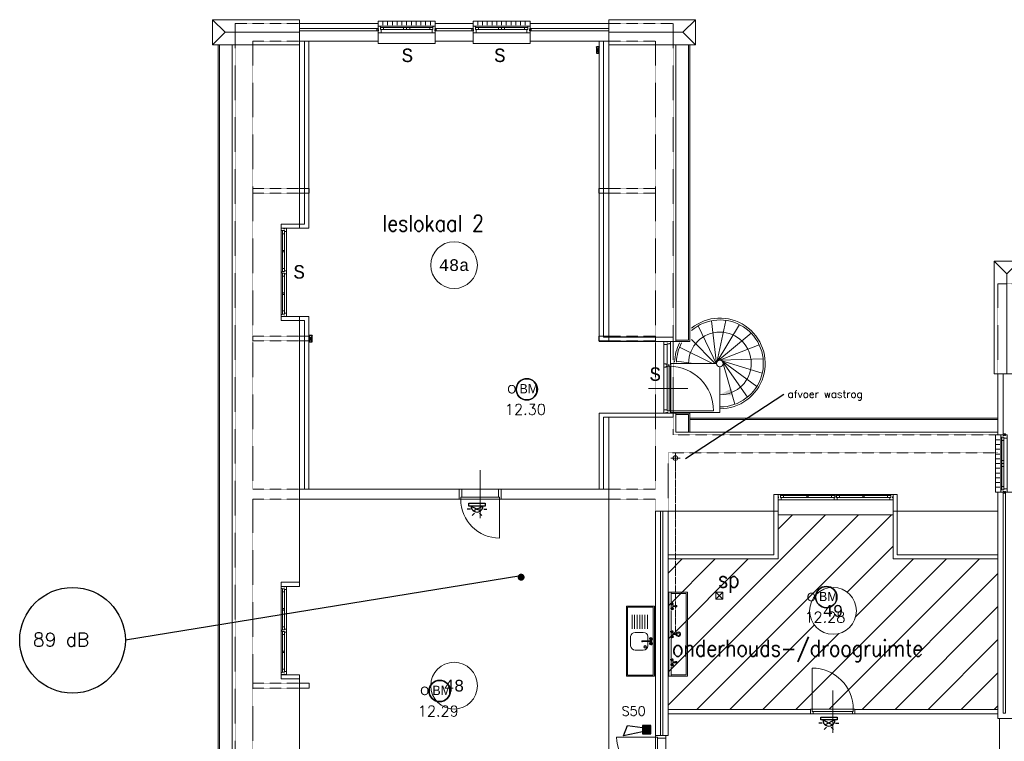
# Model space of a CAD drawing. Header units: millimetres. Extents: x 1890 to 160200, y 5205 to 111580.
# Tile 25 of 51: x 1890 to 22958, y 96151 to 111580. Entities that reach past the tile are written whole.
import ezdxf
from ezdxf.enums import TextEntityAlignment as Align
from ezdxf.xclip import XClip

# ---------------------------------------------------------------- set-up
doc = ezdxf.new("R2010")
doc.units = ezdxf.units.MM
doc.header["$XCLIPFRAME"] = 0
doc.linetypes.add('Xref-geb26-2e-verd$0$DASHDOT', pattern=[1, 0.5, -0.25, 0, -0.25])
doc.linetypes.add('Xref-geb26-2e-verd$0$HIDDEN', pattern=[0.375, 0.25, -0.125])
for name, color, linetype in [('BRAND', 1, 'Continuous'), ('DB-waardes', 6, 'Continuous'), ('Xref', 253, 'Continuous'), ('Xref-geb26-2e-verd$0$AL$1A---_ALGEMEEN', 253, 'Continuous'), ('Xref-geb26-2e-verd$0$AM$1A---_ARCERING', 253, 'Continuous'), ('Xref-geb26-2e-verd$0$AT$1A---_TEKST035', 253, 'Continuous'), ('Xref-geb26-2e-verd$0$AT$1A---_TEKST050', 253, 'Continuous'), ('Xref-geb26-2e-verd$0$AT$1A---_TEKST070', 253, 'Continuous'), ('Xref-geb26-2e-verd$0$EL6131--_WG', 253, 'Continuous')]:
    doc.layers.add(name, color=color, linetype=linetype)
doc.layers.get('Xref').off()
doc.styles.add('ROMANS', font='romans')
doc.styles.add('TXT', font='txt')
doc.styles.add('Xref-geb26-2e-verd$0$MONOTXT', font='MONOTXT')
doc.styles.add('Xref-geb26-2e-verd$0$ROMANS', font='ROMANS')
doc.styles.add('Xref-geb26-2e-verd$0$Standard', font='txt')
doc.dimstyles.new('Xref-geb26-2e-verd$0$Standard', dxfattribs={"dimscale": 50, "dimtxt": 1.8, "dimasz": 2.5, "dimexe": 0.18, "dimexo": 0.0625, "dimtad": 1, "dimdec": 0, "dimdsep": 46, "dimtxsty": 'Xref-geb26-2e-verd$0$Standard', "dimblk": 'Xref-geb26-2e-verd$0$_Oblique', "dimcen": 2.5, "dimse1": 1, "dimse2": 1, "dimclrd": 8, "dimclre": 8, "dimclrt": 8, "dimadec": 0, "dimazin": 0, "dimtfac": 1, "dimtdec": 0, "dimtmove": 0, "dimatfit": 3, "dimldrblk": 'Xref-geb26-2e-verd$0$_Oblique', "dimfxl": 1, "dimtolj": 1, "dimtzin": 0, "dimarcsym": 0})

# ---------------------------------------------------------------- blocks, each defined once
blk = doc.blocks.new('*O248')
at = {"layer": 'Xref-geb26-2e-verd$0$AL$1A---_ALGEMEEN', "color": 0, "linetype": 'Continuous', "lineweight": 0}
for p, q in [((-508.33, 240), (-508.33, 150)), ((-406.66, 240), (-406.66, 150)), ((-305, 240), (-305, 150)), ((-203.33, 240), (-203.33, 150)), ((-101.66, 240), (-101.66, 150)), ((0, 240), (0, 150)), ((101.66, 240), (101.66, 150)), ((203.33, 240), (203.33, 150)), ((305, 240), (305, 150)), ((406.66, 240), (406.66, 150)), ((508.33, 240), (508.33, 150)), ((-565.5, 130), (565.5, 130)), ((-493, 106), (-67, 106)), ((-493, 63), (-67, 63)), ((67, 106), (493, 106)), ((67, 63), (493, 63)), ((-543, -9), (543, -9))]:
    blk.add_line(p, q, dxfattribs=at)
for points in [[(-610, 190), (-610, 240), (610, 240), (610, 190)], [(-610, -190), (-610, -240), (610, -240), (610, -190)]]:
    blk.add_lwpolyline(points, dxfattribs=at)
for points in [[(-635, 30), (-601, 30), (-601, 46), (-610, 46), (-610, 60), (-601, 60), (-601, 76), (-635, 76)], [(-610, -9), (-545.15, -9), (-543, -6.86), (-543, 63), (-560, 63), (-560, 114), (-565.5, 114), (-565.5, 127.78), (-567.72, 130), (-610, 130), (-610, 76), (-601, 76), (-601, 60), (-610, 60), (-610, 46), (-601, 46), (-601, 30), (-610, 30)], [(-560, 106), (-493, 106), (-493, 63), (-560, 63)], [(-67, 106), (0, 106), (0, 63), (-67, 63)], [(67, 106), (0, 106), (0, 63), (67, 63)], [(560, 106), (493, 106), (493, 63), (560, 63)], [(610, -9), (545.15, -9), (543, -6.86), (543, 63), (560, 63), (560, 114), (565.5, 114), (565.5, 127.78), (567.72, 130), (610, 130), (610, 76), (601, 76), (601, 60), (610, 60), (610, 46), (601, 46), (601, 30), (610, 30)], [(635, 30), (601, 30), (601, 46), (610, 46), (610, 60), (601, 60), (601, 76), (635, 76)]]:
    blk.add_lwpolyline(points, close=True, dxfattribs=at)
blk = doc.blocks.new('*O249')
at = {"layer": 'Xref-geb26-2e-verd$0$AL$1A---_ALGEMEEN', "color": 0, "linetype": 'Continuous', "lineweight": 0}
for p, q in [((-508.33, 240), (-508.33, 150)), ((-406.66, 240), (-406.66, 150)), ((-305, 240), (-305, 150)), ((-203.33, 240), (-203.33, 150)), ((-101.66, 240), (-101.66, 150)), ((0, 240), (0, 150)), ((101.66, 240), (101.66, 150)), ((203.33, 240), (203.33, 150)), ((305, 240), (305, 150)), ((406.66, 240), (406.66, 150)), ((508.33, 240), (508.33, 150)), ((-565.5, 130), (565.5, 130)), ((-493, 106), (-67, 106)), ((-493, 63), (-67, 63)), ((67, 106), (493, 106)), ((67, 63), (493, 63)), ((-543, -9), (543, -9))]:
    blk.add_line(p, q, dxfattribs=at)
for points in [[(-610, 190), (-610, 240), (610, 240), (610, 190)], [(-610, -190), (-610, -240), (610, -240), (610, -190)]]:
    blk.add_lwpolyline(points, dxfattribs=at)
for points in [[(-635, 30), (-601, 30), (-601, 46), (-610, 46), (-610, 60), (-601, 60), (-601, 76), (-635, 76)], [(-610, -9), (-545.15, -9), (-543, -6.86), (-543, 63), (-560, 63), (-560, 114), (-565.5, 114), (-565.5, 127.78), (-567.72, 130), (-610, 130), (-610, 76), (-601, 76), (-601, 60), (-610, 60), (-610, 46), (-601, 46), (-601, 30), (-610, 30)], [(-560, 106), (-493, 106), (-493, 63), (-560, 63)], [(-67, 106), (0, 106), (0, 63), (-67, 63)], [(67, 106), (0, 106), (0, 63), (67, 63)], [(560, 106), (493, 106), (493, 63), (560, 63)], [(610, -9), (545.15, -9), (543, -6.86), (543, 63), (560, 63), (560, 114), (565.5, 114), (565.5, 127.78), (567.72, 130), (610, 130), (610, 76), (601, 76), (601, 60), (610, 60), (610, 46), (601, 46), (601, 30), (610, 30)], [(635, 30), (601, 30), (601, 46), (610, 46), (610, 60), (601, 60), (601, 76), (635, 76)]]:
    blk.add_lwpolyline(points, close=True, dxfattribs=at)
blk = doc.blocks.new('*O250')
at = {"layer": 'Xref-geb26-2e-verd$0$AL$1A---_ALGEMEEN', "color": 0, "linetype": 'Continuous', "lineweight": 0}
for p, q in [((-240, 508.33), (-150, 508.33)), ((-130, 565.5), (-130, -565.5)), ((-106, 493), (-106, 67)), ((-63, 493), (-63, 67)), ((9, 543), (9, -543)), ((-240, 406.66), (-150, 406.66)), ((-240, 305), (-150, 305)), ((-240, 203.33), (-150, 203.33)), ((-240, 101.66), (-150, 101.66)), ((-240, 0), (-150, 0)), ((-240, -101.66), (-150, -101.66)), ((-240, -203.33), (-150, -203.33)), ((-106, -67), (-106, -493)), ((-63, -67), (-63, -493)), ((-240, -305), (-150, -305)), ((-240, -406.66), (-150, -406.66)), ((-240, -508.33), (-150, -508.33))]:
    blk.add_line(p, q, dxfattribs=at)
for points in [[(-30, 635), (-30, 601), (-46, 601), (-46, 610), (-60, 610), (-60, 601), (-76, 601), (-76, 635)], [(9, 610), (9, 545.15), (6.86, 543), (-63, 543), (-63, 560), (-114, 560), (-114, 565.5), (-127.78, 565.5), (-130, 567.72), (-130, 610), (-76, 610), (-76, 601), (-60, 601), (-60, 610), (-46, 610), (-46, 601), (-30, 601), (-30, 610)], [(-106, 560), (-106, 493), (-63, 493), (-63, 560)], [(-106, 67), (-106, 0), (-63, 0), (-63, 67)], [(-106, -67), (-106, 0), (-63, 0), (-63, -67)], [(9, -610), (9, -545.15), (6.86, -543), (-63, -543), (-63, -560), (-114, -560), (-114, -565.5), (-127.78, -565.5), (-130, -567.72), (-130, -610), (-76, -610), (-76, -601), (-60, -601), (-60, -610), (-46, -610), (-46, -601), (-30, -601), (-30, -610)], [(-106, -560), (-106, -493), (-63, -493), (-63, -560)], [(-30, -635), (-30, -601), (-46, -601), (-46, -610), (-60, -610), (-60, -601), (-76, -601), (-76, -635)]]:
    blk.add_lwpolyline(points, close=True, dxfattribs=at)
for points in [[(-190, 610), (-240, 610), (-240, -610), (-190, -610)], [(190, 610), (240, 610), (240, -610), (190, -610)]]:
    blk.add_lwpolyline(points, dxfattribs=at)
blk = doc.blocks.new('Xref-geb26-2e-verd$0$ED0881')
at = {"layer": 'Xref-geb26-2e-verd$0$AL$1A---_ALGEMEEN', "color": 0, "linetype": 'Continuous', "lineweight": 0}
for p, q in [((475, -400), (475, 500)), ((915, 0), (35, 0)), ((55, 100), (895, 100)), ((55, 45), (895, 45))]:
    blk.add_line(p, q, dxfattribs=at)
for points in [[(55, 100), (0, 100), (0, 0), (35, 0), (35, 45), (55, 45), (55, 100)], [(950, 0), (915, 0), (915, 45), (895, 45), (895, 100), (950, 100), (950, 0)]]:
    blk.add_lwpolyline(points, close=True, dxfattribs=at)
blk.add_lwpolyline([(35, 0), (35, -880, 0.414214), (915, 0)], format="xyb", dxfattribs=at)
blk = doc.blocks.new('Xref-geb26-2e-verd$0$DRPSTD')
at = {"layer": 'Xref-geb26-2e-verd$0$AL$1A---_ALGEMEEN', "color": 0, "linetype": 'Continuous', "lineweight": 0}
blk.add_lwpolyline([(-31.3, 0), (31.3, 0), (33.54, -2.23), (33.54, -47), (16.54, -47), (16.54, -98), (11.04, -98), (11.04, -111.78), (8.82, -114), (-8.74, -114), (-10.96, -111.78), (-10.96, -98), (-16.46, -98), (-16.46, -47), (-33.46, -47), (-33.46, -2.14)], close=True, dxfattribs=at)
blk = doc.blocks.new('*O276')
at = {"layer": 'Xref-geb26-2e-verd$0$AL$1A---_ALGEMEEN', "color": 0, "linetype": 'Continuous', "lineweight": 0}
for p, q in [((-11, 57), (-1186, 57)), ((-603, 33), (-1113, 33)), ((-84, 33), (-594, 33)), ((1186, 57), (11, 57)), ((594, 33), (84, 33)), ((1113, 33), (603, 33)), ((-34, -57), (-1163, -57)), ((-604, -10), (-1113, -10)), ((-84, -10), (-593, -10)), ((1163, -57), (34, -57)), ((593, -10), (84, -10)), ((1113, -10), (604, -10))]:
    blk.add_line(p, q, dxfattribs=at)
for points in [[(-1230, -57), (-1165, -57), (-1163, -55), (-1163, -10), (-1180, -10), (-1180, 41), (-1186, 41), (-1186, 55), (-1188, 57), (-1230, 57), (-1230, 3), (-1221, 3), (-1221, -18), (-1230, -18)], [(-1180, 33), (-1113, 33), (-1113, -10), (-1180, -10)], [(-16, 33), (-84, 33), (-84, -10), (-16, -10)], [(16, 33), (84, 33), (84, -10), (16, -10)], [(1180, 33), (1113, 33), (1113, -10), (1180, -10)], [(1230, -57), (1165, -57), (1163, -55), (1163, -10), (1180, -10), (1180, 41), (1186, 41), (1186, 55), (1188, 57), (1230, 57), (1230, 3), (1221, 3), (1221, -18), (1230, -18)]]:
    blk.add_lwpolyline(points, close=True, dxfattribs=at)
for points in [[(-594, 33), (-603, 33), (-603, 30, 0.397174), (-608, 25), (-608, 22, -0.406754), (-614, 17), (-614, -2), (-604, -10), (-593, -10), (-583, -2), (-583, 17, -0.406754), (-588, 22), (-588, 25, 0.397174), (-594, 30), (-594, 33)], [(594, 33), (603, 33), (603, 30, -0.397174), (608, 25), (608, 22, 0.406754), (614, 17), (614, -2), (604, -10), (593, -10), (583, -2), (583, 17, 0.406754), (588, 22), (588, 25, -0.397174), (594, 30), (594, 33)]]:
    blk.add_lwpolyline(points, format="xyb", dxfattribs=at)
at = {"layer": 'Xref-geb26-2e-verd$0$AL$1A---_ALGEMEEN', "color": 0, "linetype": 'Continuous', "lineweight": 0, "yscale": -1}
blk.add_blockref('Xref-geb26-2e-verd$0$DRPSTD', (0, -57), dxfattribs=at)
blk = doc.blocks.new('*O277')
at = {"layer": 'Xref-geb26-2e-verd$0$AL$1A---_ALGEMEEN', "color": 0, "linetype": 'Continuous', "lineweight": 0}
for p, q in [((-57, 11), (-57, 898)), ((57, 34), (57, 876)), ((-33, 459), (-33, 826)), ((10, 460), (10, 826)), ((-33, 84), (-33, 450)), ((10, 84), (10, 449)), ((-57, -898), (-57, -11)), ((-33, -450), (-33, -84)), ((10, -449), (10, -84)), ((57, -876), (57, -34)), ((-33, -826), (-33, -459)), ((10, -826), (10, -460))]:
    blk.add_line(p, q, dxfattribs=at)
for points in [[(57, 942), (57, 878), (55, 876), (10, 876), (10, 892), (-41, 892), (-41, 898), (-55, 898), (-57, 900), (-57, 942), (-3, 942), (-3, 934), (18, 934), (18, 942)], [(-33, 892), (-33, 826), (10, 826), (10, 892)], [(-33, 16), (-33, 84), (10, 84), (10, 16)], [(-33, -16), (-33, -84), (10, -84), (10, -16)], [(-33, -892), (-33, -826), (10, -826), (10, -892)], [(57, -942), (57, -878), (55, -876), (10, -876), (10, -892), (-41, -892), (-41, -898), (-55, -898), (-57, -900), (-57, -942), (-3, -942), (-3, -934), (18, -934), (18, -942)]]:
    blk.add_lwpolyline(points, close=True, dxfattribs=at)
for points in [[(-33, 450), (-33, 459), (-30, 459, -0.397174), (-25, 464), (-22, 464, 0.406754), (-17, 470), (2, 470), (10, 460), (10, 449), (2, 439), (-17, 439, 0.406754), (-22, 444), (-25, 444, -0.397174), (-30, 450), (-33, 450)], [(-33, -450), (-33, -459), (-30, -459, 0.397174), (-25, -465), (-22, -465, -0.406754), (-17, -470), (2, -470), (10, -460), (10, -449), (2, -439), (-17, -439, -0.406754), (-22, -445), (-25, -445, 0.397174), (-30, -450), (-33, -450)]]:
    blk.add_lwpolyline(points, format="xyb", dxfattribs=at)
at = {"layer": 'Xref-geb26-2e-verd$0$AL$1A---_ALGEMEEN', "color": 0, "linetype": 'Continuous', "lineweight": 0, "rotation": 270}
blk.add_blockref('Xref-geb26-2e-verd$0$DRPSTD', (57, 0), dxfattribs=at)
blk = doc.blocks.new('*O278')
at = {"layer": 'Xref-geb26-2e-verd$0$AL$1A---_ALGEMEEN', "color": 0, "linetype": 'Continuous', "lineweight": 0}
for p, q in [((-57, 11), (-57, 898)), ((57, 34), (57, 876)), ((-33, 459), (-33, 826)), ((10, 460), (10, 826)), ((-33, 84), (-33, 450)), ((10, 84), (10, 449)), ((-57, -898), (-57, -11)), ((-33, -450), (-33, -84)), ((10, -449), (10, -84)), ((57, -876), (57, -34)), ((-33, -826), (-33, -459)), ((10, -826), (10, -460))]:
    blk.add_line(p, q, dxfattribs=at)
for points in [[(57, 942), (57, 878), (55, 876), (10, 876), (10, 892), (-41, 892), (-41, 898), (-55, 898), (-57, 900), (-57, 942), (-3, 942), (-3, 934), (18, 934), (18, 942)], [(-33, 892), (-33, 826), (10, 826), (10, 892)], [(-33, 16), (-33, 84), (10, 84), (10, 16)], [(-33, -16), (-33, -84), (10, -84), (10, -16)], [(-33, -892), (-33, -826), (10, -826), (10, -892)], [(57, -942), (57, -878), (55, -876), (10, -876), (10, -892), (-41, -892), (-41, -898), (-55, -898), (-57, -900), (-57, -942), (-3, -942), (-3, -934), (18, -934), (18, -942)]]:
    blk.add_lwpolyline(points, close=True, dxfattribs=at)
for points in [[(-33, 450), (-33, 459), (-30, 459, -0.397174), (-25, 464), (-22, 464, 0.406754), (-17, 470), (2, 470), (10, 460), (10, 449), (2, 439), (-17, 439, 0.406754), (-22, 444), (-25, 444, -0.397174), (-30, 450), (-33, 450)], [(-33, -450), (-33, -459), (-30, -459, 0.397174), (-25, -465), (-22, -465, -0.406754), (-17, -470), (2, -470), (10, -460), (10, -449), (2, -439), (-17, -439, -0.406754), (-22, -445), (-25, -445, 0.397174), (-30, -450), (-33, -450)]]:
    blk.add_lwpolyline(points, format="xyb", dxfattribs=at)
at = {"layer": 'Xref-geb26-2e-verd$0$AL$1A---_ALGEMEEN', "color": 0, "linetype": 'Continuous', "lineweight": 0, "rotation": 270}
blk.add_blockref('Xref-geb26-2e-verd$0$DRPSTD', (57, 0), dxfattribs=at)
blk = doc.blocks.new('Xref-geb26-2e-verd$0$ED0831')
at = {"layer": 'Xref-geb26-2e-verd$0$AL$1A---_ALGEMEEN', "color": 0, "linetype": 'Continuous', "lineweight": 0}
for p, q in [((450, -400), (450, 620)), ((0, 0), (0, 220)), ((0, 220), (55, 220)), ((55, 220), (845, 220)), ((55, 220), (55, 45)), ((900, 220), (845, 220)), ((845, 220), (845, 45)), ((900, 0), (900, 220)), ((35, 0), (0, 0)), ((55, 45), (35, 45)), ((35, 45), (35, 0)), ((35, 0), (35, -830)), ((865, 0), (35, 0)), ((55, 45), (845, 45)), ((845, 45), (865, 45)), ((865, 45), (865, 0)), ((865, 0), (900, 0))]:
    blk.add_line(p, q, dxfattribs=at)
blk.add_arc((35, 0), 830, 270, 360, dxfattribs=at)
blk = doc.blocks.new('*O280')
at = {"layer": 'Xref-geb26-2e-verd$0$AL$1A---_ALGEMEEN', "color": 0, "linetype": 'Continuous', "lineweight": 0}
for p, q in [((-367, 285), (-367, 698)), ((-295, 285), (-295, 698)), ((-228, 720.5), (-228, 262.5)), ((-367, -698), (-367, 218)), ((-228, -720.5), (-228, 240.5)), ((-695, -240), (145, -240)), ((-255, -715), (695, -715))]:
    blk.add_line(p, q, dxfattribs=at)
for points in [[(-367, 765), (-367, 700.15), (-364.86, 698), (-295, 698), (-295, 715), (-244, 715), (-244, 720.5), (-230.22, 720.5), (-228, 722.72), (-228, 765), (-282, 765), (-282, 756), (-298, 756), (-298, 765), (-312, 765), (-312, 756), (-328, 756), (-328, 765)], [(-295, 235), (-255, 235), (-255, -715), (-295, -715)], [(-367, -765), (-367, -700.15), (-364.86, -698), (-295, -698), (-295, -715), (-244, -715), (-244, -720.5), (-230.22, -720.5), (-228, -722.72), (-228, -765), (-282, -765), (-282, -756), (-298, -756), (-298, -765), (-312, -765), (-312, -756), (-328, -756), (-328, -765)]]:
    blk.add_lwpolyline(points, close=True, dxfattribs=at)
blk.add_arc((-255, -715.01), 950, 360, 90, dxfattribs=at)
at = {"layer": 'Xref-geb26-2e-verd$0$AL$1A---_ALGEMEEN', "color": 0, "linetype": 'Continuous', "lineweight": 0, "rotation": 90}
blk.add_blockref('Xref-geb26-2e-verd$0$DRPSTD', (-367, 251.46), dxfattribs=at)
blk = doc.blocks.new('*O285')
at = {"layer": 'Xref-geb26-2e-verd$0$AM$1A---_ARCERING', "linetype": 'Continuous', "lineweight": 0}
blk.add_hatch(color=256, dxfattribs=at).paths.add_polyline_path([(-217.6, 0, 1), (-302.4, 0, 1)])
at = {"layer": 'Xref-geb26-2e-verd$0$AL$1A---_ALGEMEEN', "color": 0, "linetype": 'Continuous', "lineweight": 0}
for p, q in [((-260, -815), (-260, 815)), ((90, -815), (90, 815)), ((-360, 0), (90, 0))]:
    blk.add_line(p, q, dxfattribs=at)
blk.add_circle((-260, 0), 42.4, dxfattribs=at)
blk.add_solid([(90, 76.95), (360, 0), (90, -76.95)], dxfattribs=at)
blk = doc.blocks.new('*O288')
at = {"layer": 'Xref-geb26-2e-verd$0$AL$1A---_ALGEMEEN', "color": 0, "linetype": 'Continuous', "lineweight": 0}
for p in [(-270, 1205), (270, 1205), (0, -1205)]:
    blk.add_line(p, (0, 935), dxfattribs=at)
blk.add_lwpolyline([(-270, -1205), (270, -1205), (270, 1205), (-270, 1205)], close=True, dxfattribs=at)
blk = doc.blocks.new('*O290')
at = {"layer": 'Xref-geb26-2e-verd$0$AL$1A---_ALGEMEEN', "color": 0, "linetype": 'Continuous', "lineweight": 0}
for p in [(1205, 270), (-655, 0), (1205, -270)]:
    blk.add_line(p, (935, 0), dxfattribs=at)
blk.add_lwpolyline([(-655, 270), (-655, -270), (1205, -270), (1205, 270)], close=True, dxfattribs=at)
blk = doc.blocks.new('*O291')
at = {"layer": 'Xref-geb26-2e-verd$0$AL$1A---_ALGEMEEN', "color": 0, "linetype": 'Continuous', "lineweight": 0}
for p in [(-1205, 270), (-1205, -270), (655, 0)]:
    blk.add_line(p, (-935, 0), dxfattribs=at)
blk.add_lwpolyline([(655, 270), (655, -270), (-1205, -270), (-1205, 270)], close=True, dxfattribs=at)
blk = doc.blocks.new('*O294')
at = {"layer": 'Xref-geb26-2e-verd$0$AL$1A---_ALGEMEEN', "color": 0, "linetype": 'Continuous', "lineweight": 0}
for p, q in [((-23.95, 11.53), (-427.35, 844.04)), ((-29.73, 33.9), (-140.11, 952.39)), ((-27.92, 56.93), (166.74, 961.32)), ((-18.71, 78.12), (459.79, 869.86)), ((-3.1, 95.16), (707.1, 687.98)), ((-58.69, 40), (-570, 553.95)), ((17.21, 106.19), (881.72, 435.49)), ((-118.77, 40), (-823.29, 385.87)), ((-522.3, 40), (-888.86, 85.97)), ((40, 110), (964.62, 139.91)), ((62.79, 106.19), (946.77, -166.56)), ((83.1, 95.16), (830.12, -450.52)), ((98.71, 78.12), (627.38, -681.03)), ((104.13, 59.92), (357.97, -833.95))]:
    blk.add_line(p, q, dxfattribs=at)
blk.add_lwpolyline([(-30, 40), (-1010, 40), (-1010, -1010), (40, -1010), (40, -30)], dxfattribs=at)
blk.add_circle((40, 40), 70, dxfattribs=at)
for radius, start, end in [(970, 270, 128.966506), (930, 270, 130.988989), (670, 270, 180), (970, 153.024578, 178.227683), (930, 151.763097, 178.151428)]:
    blk.add_arc((40, 40), radius, start, end, dxfattribs=at)
blk.add_solid([(285.77, -494.28), (40, -630), (320.39, -644.25)], dxfattribs=at)
blk = doc.blocks.new('Xref-geb26-2e-verd$0$TROG2')
at = {"layer": 'Xref-geb26-2e-verd$0$AL$1A---_ALGEMEEN', "color": 0, "linetype": 'Continuous', "lineweight": 0}
for p, q in [((-900, -60), (-695, -60)), ((-870, -60), (-870, -380)), ((-635, -75), (-665, -75)), ((-650, -90), (-650, -60)), ((-635, -60), (-564, -60)), ((-635, -90), (-566, -90)), ((-588, -102), (-612, -102)), ((-609, -102), (-609, -161)), ((-609, -102), (-609, -104)), ((-591, -102), (-591, -161)), ((-591, -102), (-591, -104)), ((-535, -75), (-565, -75)), ((-550, -90), (-550, -60)), ((-505, -60), (-95, -60)), ((-35, -75), (-65, -75)), ((-50, -90), (-50, -60)), ((-35, -60), (36, -60)), ((-35, -90), (34, -90)), ((12, -102), (-12, -102)), ((-9, -102), (-9, -161)), ((-9, -102), (-9, -104)), ((9, -102), (9, -161)), ((9, -102), (9, -104)), ((65, -75), (35, -75)), ((50, -90), (50, -60)), ((95, -60), (505, -60)), ((565, -75), (535, -75)), ((550, -90), (550, -60)), ((565, -60), (636, -60)), ((565, -90), (634, -90)), ((612, -102), (588, -102)), ((591, -102), (591, -161)), ((591, -102), (591, -104)), ((609, -102), (609, -161)), ((609, -102), (609, -104)), ((665, -75), (635, -75)), ((650, -90), (650, -60)), ((695, -60), (900, -60)), ((870, -380), (870, -60)), ((-870, -380), (870, -380))]:
    blk.add_line(p, q, dxfattribs=at)
blk.add_lwpolyline([(-900, -410), (900, -410), (900, -10), (-900, -10)], close=True, dxfattribs=at)
for centre in [(-650, -75), (-550, -76), (-50, -75), (50, -76), (550, -75), (650, -76)]:
    blk.add_circle(centre, 21.5, dxfattribs=at)
for centre, radius, start, end in [((-650, -75), 29.5, 30.9959, 329.0041), ((-601, -90), 16.3, 180, 227.2358), ((-600, -164), 14.7, 127.7947, 52.2054), ((-600, -164), 9.69, 158.0854, 21.2196), ((-599, -90), 16.3, 312.7642, 360), ((-550, -76), 29.5, 209.3566, 147.3362), ((-50, -75), 29.5, 30.9959, 329.0041), ((0, -210), 48.1, 116.4727, 61.8389), ((0, -210), 28.1, 106.8264, 75.9095), ((-1, -90), 16.3, 180, 227.2358), ((0, -164), 14.7, 127.7947, 52.2054), ((0, -164), 9.69, 158.0854, 21.2196), ((1, -90), 16.3, 312.7642, 360), ((50, -76), 29.5, 209.3566, 147.3362), ((550, -75), 29.5, 30.9959, 329.0041), ((599, -90), 16.3, 180, 227.2358), ((600, -164), 14.7, 127.7947, 52.2054), ((600, -164), 9.69, 158.0854, 21.2196), ((601, -90), 16.3, 312.7642, 360), ((650, -76), 29.5, 209.3566, 147.3362)]:
    blk.add_arc(centre, radius, start, end, dxfattribs=at)
blk = doc.blocks.new('Xref-geb26-2e-verd$0$AANR05')
at = {"layer": 'Xref-geb26-2e-verd$0$AL$1A---_ALGEMEEN', "color": 0, "linetype": 'Continuous', "lineweight": 0}
for p, q in [((1500, 0), (0, 0)), ((0, 0), (0, -600)), ((1500, -600), (1500, 0)), ((1475, -25), (25, -25)), ((25, -25), (25, -575)), ((485, -150), (183, -150)), ((485, -205), (183, -205)), ((715, -75), (685, -75)), ((700, -90), (700, -60)), ((715, -60), (786, -60)), ((715, -90), (741, -90)), ((741, -75), (741, -261)), ((741, -102), (741, -103)), ((759, -75), (759, -261)), ((759, -90), (784, -90)), ((759, -102), (759, -103)), ((815, -75), (785, -75)), ((800, -90), (800, -60)), ((1475, -575), (1475, -25)), ((485, -260), (183, -260)), ((485, -315), (183, -315)), ((485, -370), (183, -370)), ((0, -600), (1500, -600)), ((25, -575), (1475, -575)), ((485, -425), (183, -425)), ((485, -480), (183, -480))]:
    blk.add_line(p, q, dxfattribs=at)
for points in [[(741, -140), (651, -140), (651, -140)], [(849, -140), (849, -140), (759, -140)], [(561, -240), (561, -240), (561, -410), (561, -410)], [(939, -410), (939, -410), (939, -240), (939, -240)], [(651, -510), (651, -510), (849, -510), (849, -510)]]:
    blk.add_lwpolyline(points, dxfattribs=at)
for centre in [(700, -75), (800, -76)]:
    blk.add_circle(centre, 21.5, dxfattribs=at)
for centre, radius, start, end in [((700, -75), 29.5, 30.9959, 329.0041), ((750, -76), 16, 304.1856, 235.7278), ((750, -76), 11, 329.7274, 210.2726), ((750, -76), 9.5, 360, 180), ((750, -184), 9.69, 21.6916, 158.3084), ((800, -76), 29.5, 209.3566, 147.3362), ((750, -260), 11, 149.7274, 30.2726), ((750, -260), 9.5, 180, 360)]:
    blk.add_arc(centre, radius, start, end, dxfattribs=at)
for centre, major_axis, start_param, end_param in [((651, -240), (0, -100), 3.141593, 4.712389), ((871, -200), (0, 30), 0, 6.283175), ((849, -240), (0, 100), 4.712389, 6.283185), ((871, -200), (0, 20), 0, 6.283175), ((651, -410), (0, -100), 4.712389, 6.283185), ((849, -410), (0, -100), 0, 1.570796)]:
    blk.add_ellipse(centre, major_axis=major_axis, ratio=0.9, start_param=start_param, end_param=end_param, dxfattribs=at)
blk = doc.blocks.new('Xref-geb26-2e-verd$0$SP150')
at = {"layer": 'Xref-geb26-2e-verd$0$AL$1A---_ALGEMEEN', "color": 0, "linetype": 'Continuous', "lineweight": 0}
for p, q in [((75, 75), (-75, 75)), ((-75, 75), (-75, -75)), ((-75, 75), (75, -75)), ((-75, -75), (75, 75)), ((75, -75), (75, 75)), ((-75, -75), (75, -75))]:
    blk.add_line(p, q, dxfattribs=at)
blk = doc.blocks.new('*O360')
at = {"layer": 'Xref-geb26-2e-verd$0$AL$1A---_ALGEMEEN', "color": 0, "linetype": 'Continuous', "lineweight": 0}
for p, q in [((-100, 0), (100, 0)), ((0, 100), (0, -100))]:
    blk.add_line(p, q, dxfattribs=at)
blk.add_circle((0, 0), 50, dxfattribs=at)
blk = doc.blocks.new('*O361')
at = {"layer": 'Xref-geb26-2e-verd$0$AT$1A---_TEKST035', "linetype": 'Continuous', "lineweight": 0, "style": 'Xref-geb26-2e-verd$0$ROMANS'}
blk.add_text('afvoer wastrog', height=160, dxfattribs=at).set_placement((80, 80), align=Align.TOP_LEFT)
blk = doc.blocks.new('Xref-geb26-2e-verd$0$_Oblique')
at = {"color": 0, "linetype": 'ByBlock', "lineweight": -2}
blk.add_line((-0.5, -0.5), (0.5, 0.5), dxfattribs=at)
blk = doc.blocks.new('Xref-geb26-2e-verd$0$E00112')
at = {"color": 0, "linetype": 'Continuous'}
for p, q in [((0, 1), (-1, 1)), ((-1, 1), (-1, 0)), ((-1, 0), (0, 1)), ((-1, 1), (0, 0)), ((-1, 0), (0, 0)), ((0, 0), (0, 1))]:
    blk.add_line(p, q, dxfattribs=at)
blk = doc.blocks.new('BR-OPT-M')
at = {"layer": 'BRAND', "color": 0}
blk.add_lwpolyline([(1.75, 0, 1), (-1.75, 0, 1)], format="xyb", close=True, dxfattribs=at)
blk.add_circle((0, 0), 1.75, dxfattribs=at)
for start, end in [(0, 180), (180, 0)]:
    blk.add_arc((0, 0), 1.75, start, end, dxfattribs=at)
at = {"layer": 'BRAND', "color": 0, "style": 'TXT'}
blk.add_text('O', height=1.4, dxfattribs=at).set_placement((-3.2, -0.68))
at = {"layer": 'BRAND', "color": 0, "insert": (-1.2, 0.86), "char_height": 1.522, "width": 4.0171, "attachment_point": 1, "style": 'TXT'}
blk.add_mtext('BM', dxfattribs=at)
at = {"layer": 'BRAND', "color": 0, "style": 'ROMANS'}
blk.add_attdef('ION1-B', text='', height=1.75, dxfattribs=at).set_placement((-0.23, -2.43), align=Align.TOP_CENTER)
blk = doc.blocks.new('NEVENIN')
at = {"layer": 'BRAND', "color": 0}
for p, q in [((-0.86, 3.53), (-1.68, 4.35)), ((0.86, 3.53), (1.68, 4.35)), ((-2.37, 2.19), (-3.54, 2.19)), ((-2.91, 1.02), (2.91, 1.02)), ((-2.91, 0), (-2.91, 1.02)), ((2.91, 0), (-2.91, 0)), ((-2.16, 1.02), (1.31, 2.74)), ((2.16, 1.02), (-1.31, 2.74)), ((2.37, 2.19), (3.54, 2.19)), ((2.91, 1.02), (2.91, 0))]:
    blk.add_line(p, q, dxfattribs=at)
blk.add_arc((0, 1.02), 2.16, 360, 180, dxfattribs=at)
blk = doc.blocks.new('SWHOOP')
at = {"layer": 'BRAND', "color": 0}
for p, q in [((3, 1.5), (0, 1.5)), ((3, 0.75), (9.75, 2.25)), ((3, -1.5), (3, 1.5)), ((9.75, 2.25), (8.25, -1.5)), ((0, -1.5), (3, -1.5)), ((8.25, -1.5), (3, -0.75))]:
    blk.add_line(p, q, dxfattribs=at)
at = {"layer": 'BRAND'}
blk.add_line((0, 1.5), (0, -1.5), dxfattribs=at)
at = {"layer": 'BRAND', "color": 0}
blk.add_solid([(0, -1.5), (3, -1.5), (0, 1.5), (3, 1.5)], dxfattribs=at)
blk = doc.blocks.new('Xref-geb26-2e-verd')
at = {"layer": 'Xref-geb26-2e-verd$0$AL$1A---_ALGEMEEN', "linetype": 'Continuous', "lineweight": 0}
for p, q in [((80622.42, 107741.73), (80622.42, 103451.73)), ((78882.42, 107281.73), (78882.42, 81336.73)), ((78912.42, 107281.73), (78912.42, 81336.73)), ((79182.42, 107281.73), (79182.42, 81336.73)), ((87237.42, 107281.73), (87237.42, 101031.73)), ((88677.42, 107281.73), (88677.42, 100941.73)), ((80622.42, 101386.73), (80622.42, 95791.73)), ((87237.42, 99321.73), (87237.42, 81336.73)), ((88677.42, 99411.73), (88677.42, 99001.73)), ((95567.42, 99301.73), (88977.42, 99301.73)), ((95567.42, 99271.73), (88977.42, 99271.73)), ((88677.42, 99001.73), (95567.42, 99001.73)), ((90772.42, 97311.73), (88237.42, 97311.73)), ((88507.42, 93869.41), (91875.74, 97237.73)), ((88507.42, 93162.31), (92582.84, 97237.73)), ((89123.96, 93071.73), (93289.96, 97237.73)), ((90862.42, 97237.73), (93322.42, 97237.73)), ((90862.42, 96931.51), (91168.64, 97237.73)), ((95567.42, 97311.73), (93412.42, 97311.73)), ((92339.5, 95580.17), (93322.42, 96563.09)), ((88507.42, 95990.73), (88808.42, 96291.73)), ((88507.42, 95283.63), (89515.52, 96291.73)), ((88507.42, 94576.51), (90222.64, 96291.73)), ((91245.28, 93071.73), (94465.28, 96291.73)), ((91957.38, 93076.73), (95172.38, 96291.73)), ((92520.97, 95054.54), (93758.16, 96291.73)), ((92659.5, 93071.73), (95567.42, 95979.65)), ((93366.6, 93071.73), (95567.42, 95272.55)), ((89831.06, 93071.73), (91638.98, 94879.65)), ((90538.16, 93071.73), (92164.61, 94698.18)), ((94073.7, 93071.73), (95567.42, 94565.45)), ((94780.82, 93071.73), (95567.42, 93858.33)), ((80622.42, 93726.73), (80622.42, 88136.73)), ((95487.92, 93071.73), (95567.42, 93151.23))]:
    blk.add_line(p, q, dxfattribs=at)
at = {"layer": 'Xref-geb26-2e-verd$0$AL$1A---_ALGEMEEN', "linetype": 'Xref-geb26-2e-verd$0$DASHDOT', "lineweight": 0}
blk.add_line((88664.29, 98349.43), (88664.29, 94720.33), dxfattribs=at)
at = {"layer": 'Xref-geb26-2e-verd$0$AL$1A---_ALGEMEEN', "linetype": 'Xref-geb26-2e-verd$0$HIDDEN', "lineweight": 0}
for points in [[(80622.42, 107741.73), (79242.42, 107741.73), (79242.42, 80876.73), (80622.42, 80876.73)], [(87237.42, 107741.73), (88617.42, 107741.73), (88617.42, 98941.73), (95567.42, 98941.73)], [(80622.42, 107361.73), (79622.42, 107361.73), (79622.42, 97786.73), (80622.42, 97786.73)], [(87237.42, 107361.73), (88237.42, 107361.73), (88237.42, 97786.73), (87237.42, 97786.73)], [(95567.42, 100246.73), (95567.42, 102176.73), (144002.42, 102176.73), (144002.42, 100246.73)], [(88507.42, 97311.73), (88507.42, 98561.73), (95567.42, 98561.73)], [(80622.42, 97566.73), (79622.42, 97566.73), (79622.42, 81256.73), (80622.42, 81256.73)], [(88237.42, 97311.73), (88237.42, 97566.73), (87237.42, 97566.73)]]:
    blk.add_lwpolyline(points, dxfattribs=at)
at = {"layer": 'Xref-geb26-2e-verd$0$AL$1A---_ALGEMEEN', "linetype": 'Continuous', "lineweight": 0}
for points in [[(82304.92, 107631.73), (80622.42, 107631.73), (80622.42, 107741.73), (82304.92, 107741.73)], [(84334.92, 107631.73), (83524.92, 107631.73), (83524.92, 107741.73), (84334.92, 107741.73)], [(85554.92, 107631.73), (87237.42, 107631.73), (87237.42, 107741.73), (85554.92, 107741.73)], [(82304.92, 107361.73), (80622.42, 107361.73), (80622.42, 107581.73), (82304.92, 107581.73)], [(84334.92, 107361.73), (83524.92, 107361.73), (83524.92, 107581.73), (84334.92, 107581.73)], [(85554.92, 107361.73), (87237.42, 107361.73), (87237.42, 107581.73), (85554.92, 107581.73)], [(80822.42, 103361.73), (80622.42, 103361.73), (80622.42, 103451.73), (80732.42, 103451.73), (80732.42, 107361.73), (80822.42, 107361.73)], [(87037.42, 107361.73), (87127.42, 107361.73), (87127.42, 101031.73), (88617.42, 101031.73), (88617.42, 100941.73), (87037.42, 100941.73)], [(80622.42, 104211.73), (80832.42, 104211.73), (80832.42, 104111.73), (80622.42, 104111.73)], [(87237.42, 104211.73), (87027.42, 104211.73), (87027.42, 104111.73), (87237.42, 104111.73)], [(80622.42, 103361.73), (80622.42, 103451.73), (80232.42, 103451.73), (80232.42, 103361.73)], [(80622.42, 101386.73), (80622.42, 101476.73), (80232.42, 101476.73), (80232.42, 101386.73)], [(80622.42, 101476.73), (80822.42, 101476.73), (80822.42, 97786.73), (80732.42, 97786.73), (80732.42, 101386.73), (80622.42, 101386.73)], [(80622.42, 101051.73), (80832.42, 101051.73), (80832.42, 100951.73), (80622.42, 100951.73)], [(87237.42, 101051.73), (87027.42, 101051.73), (87027.42, 100951.73), (87237.42, 100951.73)], [(95677.42, 98941.73), (95567.42, 98941.73), (95567.42, 100246.73), (95677.42, 100246.73)], [(87037.42, 99411.73), (88617.42, 99411.73), (88617.42, 99321.73), (87127.42, 99321.73), (87127.42, 97786.73), (87037.42, 97786.73)], [(80622.42, 97566.73), (84037.42, 97566.73), (84037.42, 97786.73), (80622.42, 97786.73)], [(84937.42, 97566.73), (87237.42, 97566.73), (87237.42, 97786.73), (84937.42, 97786.73)], [(90772.42, 97311.73), (90862.42, 97311.73), (90862.42, 97671.73), (90772.42, 97671.73)], [(93322.42, 97311.73), (93412.42, 97311.73), (93412.42, 97671.73), (93322.42, 97671.73)], [(95947.42, 92881.73), (95567.42, 92881.73), (95567.42, 97721.73), (95677.42, 97721.73), (95677.42, 92991.73), (95727.42, 92991.73), (95727.42, 97721.73), (95947.42, 97721.73)], [(88347.42, 92516.73), (88237.42, 92516.73), (88237.42, 97311.73), (88347.42, 97311.73)], [(88507.42, 92516.73), (88397.42, 92516.73), (88397.42, 97311.73), (88507.42, 97311.73)], [(90772.42, 97311.73), (90862.42, 97311.73), (90862.42, 96291.73), (88507.42, 96291.73), (88507.42, 96381.73), (90772.42, 96381.73)], [(93322.42, 97311.73), (93412.42, 97311.73), (93412.42, 96381.73), (95567.42, 96381.73), (95567.42, 96291.73), (93322.42, 96291.73)], [(80622.42, 95701.73), (80622.42, 95791.73), (80232.42, 95791.73), (80232.42, 95701.73)], [(80622.42, 93726.73), (80622.42, 93816.73), (80232.42, 93816.73), (80232.42, 93726.73)], [(80622.42, 93631.73), (80832.42, 93631.73), (80832.42, 93531.73), (80622.42, 93531.73)], [(88507.42, 92981.73), (91557.42, 92981.73), (91557.42, 93071.73), (88507.42, 93071.73)], [(92507.42, 92981.73), (95567.42, 92981.73), (95567.42, 93071.73), (92507.42, 93071.73)]]:
    blk.add_lwpolyline(points, close=True, dxfattribs=at)
for points in [[(88617.42, 100941.73), (88977.42, 100941.73), (88977.42, 107281.73)], [(88947.42, 107281.73), (88947.42, 100971.73), (88677.42, 100971.73)], [(88617.42, 99411.73), (88977.42, 99411.73), (88977.42, 99001.73)], [(88677.42, 99381.73), (88947.42, 99381.73), (88947.42, 99001.73)]]:
    blk.add_lwpolyline(points, dxfattribs=at)
at = {"layer": 'Xref-geb26-2e-verd$0$AL$1A---_ALGEMEEN', "linetype": 'Xref-geb26-2e-verd$0$HIDDEN', "lineweight": 0}
for points in [[(79622.42, 104211.73), (80622.42, 104211.73), (80622.42, 104111.73), (79622.42, 104111.73)], [(88237.42, 104211.73), (87237.42, 104211.73), (87237.42, 104111.73), (88237.42, 104111.73)], [(79622.42, 101051.73), (80622.42, 101051.73), (80622.42, 100951.73), (79622.42, 100951.73)], [(88237.42, 101051.73), (87237.42, 101051.73), (87237.42, 100951.73), (88237.42, 100951.73)], [(79622.42, 93631.73), (80622.42, 93631.73), (80622.42, 93531.73), (79622.42, 93531.73)]]:
    blk.add_lwpolyline(points, close=True, dxfattribs=at)
at = {"layer": 'Xref-geb26-2e-verd$0$AL$1A---_ALGEMEEN', "linetype": 'Continuous', "lineweight": 0}
for centre in [(83929.92, 102574.23), (92037.41744, 95181.73287), (83929.92, 93581.73)]:
    blk.add_circle(centre, 500, dxfattribs=at)
for name, p in [('*O291', (79967.42, 107551.73)), ('*O248', (82914.92, 107551.73)), ('*O249', (84944.92, 107551.73)), ('*O290', (87892.42, 107551.73)), ('*O277', (80289.42, 102419.23)), ('*O288', (95757.42, 101451.73)), ('*O294', (89577.42, 100431.73)), ('*O280', (88785.42, 100176.73)), ('*O361', (90987.75, 99815.92)), ('*O250', (95757.42, 98331.73)), ('*O360', (88664.29, 98449.43)), ('*O276', (92092.42, 97614.73)), ('*O278', (80289.42, 94759.23)), ('*O285', (95857.42, 92066.73))]:
    blk.add_blockref(name, p, dxfattribs=at)
at = {"layer": 'Xref-geb26-2e-verd$0$AL$1A---_ALGEMEEN', "linetype": 'Continuous', "lineweight": 0, "yscale": -1}
for name, p, rotation in [('Xref-geb26-2e-verd$0$ED0831', (84937.42, 97566.73), 180), ('Xref-geb26-2e-verd$0$TROG2', (88517.42, 94681.73), 270)]:
    blk.add_blockref(name, p, dxfattribs=dict(at, rotation=rotation))
at = {"layer": 'Xref-geb26-2e-verd$0$AL$1A---_ALGEMEEN', "linetype": 'Continuous', "lineweight": 0}
for name, p, rotation in [('Xref-geb26-2e-verd$0$SP150', (89602.42, 95506.73), 90), ('Xref-geb26-2e-verd$0$AANR05', (88217.42, 95281.73), 270), ('Xref-geb26-2e-verd$0$ED0831', (88237.42, 92516.73), 270)]:
    blk.add_blockref(name, p, dxfattribs=dict(at, rotation=rotation))
at = {"layer": 'Xref-geb26-2e-verd$0$AL$1A---_ALGEMEEN', "linetype": 'Continuous', "lineweight": 0, "yscale": -1}
blk.add_blockref('Xref-geb26-2e-verd$0$ED0881', (91557.42, 93076.73), dxfattribs=at)
at = {"layer": 'Xref-geb26-2e-verd$0$EL6131--_WG', "linetype": 'Continuous', "lineweight": 0, "xscale": 60, "yscale": 130, "zscale": 60, "rotation": 180}
for p in [(86977.42, 107239.14507), (80832.42, 101066.73)]:
    blk.add_blockref('Xref-geb26-2e-verd$0$E00112', p, dxfattribs=at)
at = {"layer": 'Xref-geb26-2e-verd$0$AT$1A---_TEKST050', "linetype": 'Continuous', "lineweight": 0, "style": 'Xref-geb26-2e-verd$0$MONOTXT'}
for s, height, p in [('S', 287.99994, (82930.63, 107060.33)), ('S', 287.99994, (84910.09, 107060.33)), ('S', 287.99994, (80615.94, 102429.69)), ('48a', 250.00002, (83929.91, 102574.24)), ('S', 287.99994, (88234.97, 100243.4)), ('49', 250.00002, (92037.36, 95181.68)), ('48', 250.00002, (83929.86, 93581.68))]:
    blk.add_text(s, height=height, dxfattribs=at).set_placement(p, align=Align.MIDDLE)
at = {"layer": 'Xref-geb26-2e-verd$0$AT$1A---_TEKST070', "linetype": 'Continuous', "lineweight": 0, "style": 'Xref-geb26-2e-verd$0$ROMANS', "width": 0.857143}
for s, p in [('leslokaal 2', (82398.13, 103294.2)), ('sp', (89575.51, 95680.84)), ('onderhouds-/droogruimte', (88595.41, 94208.35))]:
    blk.add_text(s, height=349.99998, dxfattribs=at).set_placement(p)
at = {"layer": 'Xref-geb26-2e-verd$0$AL$1A---_ALGEMEEN', "linetype": 'Continuous', "lineweight": 0}
blk.add_leader([(88881.31, 98436.66), (90987.75, 99815.92)], dimstyle='Xref-geb26-2e-verd$0$Standard', dxfattribs=at)

msp = doc.modelspace()

# ---------------------------------------------------------------- linework, layer by layer
at = {"layer": 'DB-waardes'}
msp.add_line((12613, 99692), (4151, 98312), dxfattribs=at)
at = {"layer": 'DB-waardes', "const_width": 75}
msp.add_lwpolyline([(12581, 99660, 1), (12656, 99660, 1)], format="xyb", close=True, dxfattribs=at)
at = {"layer": 'DB-waardes'}
msp.add_circle((3021, 98312), 1130, dxfattribs=at)

# ---------------------------------------------------------------- block references
at = {"layer": 'BRAND', "xscale": 130, "yscale": 130, "zscale": 130}
for p, values in [((12741, 103677), {'ION1-B': '12.30'}), ((19149, 99234), {'ION1-B': '12.28'}), ((10877, 97227), {'ION1-B': '12.29'})]:
    msp.add_blockref('BR-OPT-M', p, dxfattribs=at).add_auto_attribs(values)
at = {"layer": 'BRAND', "xscale": 60, "yscale": 60, "zscale": 60, "rotation": 180}
for name, p in [('NEVENIN', (11676, 101243)), ('SWHOOP', (15393, 96400)), ('NEVENIN', (19204, 96668))]:
    msp.add_blockref(name, p, dxfattribs=at)
at = {"layer": 'Xref'}
ref = msp.add_blockref('Xref-geb26-2e-verd', (-72745, 3759), dxfattribs=at)
XClip(ref).set_block_clipping_path([(78762.42, 80796.73), (160709.5858067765, 108646.2541075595)])

# ---------------------------------------------------------------- texts
at = {"layer": 'BRAND', "style": 'ROMANS'}
msp.add_text('S50', height=200, dxfattribs=at).set_placement((14770, 96697))
at = {"layer": 'DB-waardes', "style": 'ROMANS'}
msp.add_text('89 dB', height=292.5, dxfattribs=at).set_placement((2174, 98179))

doc.saveas('drawing.dxf')
